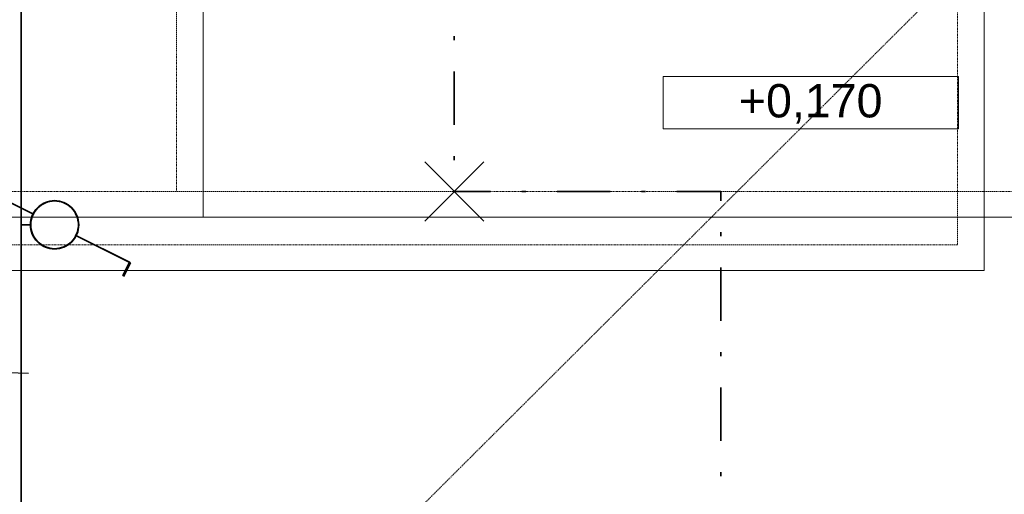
# Model space of a CAD drawing. Header units: millimetres. Extents: x -28761 to 4793, y -4271 to 20239.
# Tile 98 of 256: x -7200 to -3505, y 2715 to 4495. Entities that reach past the tile are written whole.
import ezdxf

# ---------------------------------------------------------------- set-up
doc = ezdxf.new("R2010")
doc.units = ezdxf.units.MM
doc.header["$MEASUREMENT"] = 0
doc.linetypes.add('Čerchovaná', pattern=[450, 200, -117.5, 15, -117.5])
doc.linetypes.add('Čárkovaná M', pattern=[4.5, 2.5, -2])
for name, color, linetype in [('5._POHLED ZÁPADNÍ_1_Anotace - SP', 7, 'Continuous'), ('5._POHLED ZÁPADNÍ_1_Nové_Anotace - S', 7, 'Continuous'), ('5._POHLED ZÁPADNÍ_1_Nové_Otvory – Značky dveří', 7, 'Continuous'), ('5._POHLED ZÁPADNÍ_1_TZB - elektroinstalace', 7, 'Continuous'), ('5._POHLED ZÁPADNÍ_1_TZB - ZTI', 7, 'Continuous')]:
    doc.layers.add(name, color=color, linetype=linetype)
doc.styles.add('GENEROVANÝ_STYL_1', font='txt')

msp = doc.modelspace()

# ---------------------------------------------------------------- linework, layer by layer
at = {"layer": '5._POHLED ZÁPADNÍ_1_Anotace - SP', "color": 154, "linetype": 'Continuous', "lineweight": 13}
for p, q in [((-3677.2, 4282.8), (-4785.6, 4282.8)), ((-4785.6, 4282.8), (-4785.6, 4086.3)), ((-3677.2, 4086.3), (-3677.2, 4282.8)), ((-4785.6, 4086.3), (-3677.2, 4086.3))]:
    msp.add_line(p, q, dxfattribs=at)
at = {"layer": '5._POHLED ZÁPADNÍ_1_Nové_Anotace - S', "color": 1, "linetype": 'Čárkovaná M', "lineweight": 25}
msp.add_line((-7316.5, 1051.1), (-1117.1, 7229.1), dxfattribs=at)
at = {"layer": '5._POHLED ZÁPADNÍ_1_Nové_Otvory – Značky dveří', "color": 1, "linetype": 'Continuous', "lineweight": 25}
msp.add_line((-8016.6, 3189.7), (-7166.8, 3169.8), dxfattribs=at)
at = {"layer": '5._POHLED ZÁPADNÍ_1_TZB - elektroinstalace', "color": 92, "linetype": 'Continuous', "lineweight": 35, "true_color": 0x00d700, "flags": 128}
for points in [[(-7158.4, 3725.8), (-7193.9, 3725.8), (-7193.9, 8635.1)], [(-5193.9, 1263.3), (-5193.9, 1225.8), (-7193.9, 1225.8), (-7193.9, 7850.8), (-6443.9, 7725.8), (-6358.3, 8535.7), (-6693.9, 8578.3)], [(-5193.9, 1263.3), (-5193.9, 1225.8), (-7193.9, 1225.8), (-7193.9, 7850.8), (-6443.9, 7725.8), (-6358.3, 8535.7), (-6693.9, 8578.3)], [(-5457.9, 3739.7), (-5680, 3961.8)], [(-5680, 3739.7), (-5457.9, 3961.8)], [(-7350.2, 3866.4), (-7145.6, 3764.1)], [(-4568.9, 1386.3), (-4568.9, 1225.8), (-7193.9, 1225.8), (-7193.9, 3725.8), (-7158.4, 3725.8)], [(-6787.7, 3585.2), (-6992.2, 3687.4)], [(-6784.1, 3583.3), (-6991.2, 3686.9)], [(-6787.7, 3585.2), (-6813.3, 3534)], [(-6784.1, 3583.3), (-6810, 3531.5)]]:
    msp.add_lwpolyline(points, dxfattribs=at)
at = {"layer": '5._POHLED ZÁPADNÍ_1_TZB - elektroinstalace', "color": 92, "linetype": 'Čerchovaná', "lineweight": 35, "true_color": 0x00d700, "flags": 128}
for points in [[(-5568.9, 6100.8), (-5568.9, 3850.8)], [(-4568.9, 1565.3), (-4568.9, 3600.8), (-4568.9, 3850.8), (-5568.9, 3850.8)]]:
    msp.add_lwpolyline(points, dxfattribs=at)
at = {"layer": '5._POHLED ZÁPADNÍ_1_TZB - elektroinstalace', "color": 92, "linetype": 'Continuous', "lineweight": 35, "true_color": 0x00d700, "flags": 128}
for points in [[(-7068.9, 3816.4, 0.414214), (-7159.6, 3725.8)], [(-7068.9, 3815.3, 0.414214), (-7158.4, 3725.8)], [(-7068.9, 3815.3, 0.414214), (-7158.4, 3725.8)], [(-6978.3, 3725.8, 0.414214), (-7068.9, 3816.4)], [(-6979.4, 3725.8, 0.414214), (-7068.9, 3815.3)], [(-6979.4, 3725.8, 0.414214), (-7068.9, 3815.3)], [(-7159.6, 3725.8, 0.414214), (-7068.9, 3635.1)], [(-7158.4, 3725.8, 0.414214), (-7068.9, 3636.3)], [(-7158.4, 3725.8, 0.414214), (-7068.9, 3636.3)], [(-7068.9, 3635.1, 0.414214), (-6978.3, 3725.8)], [(-7068.9, 3636.3, 0.414214), (-6979.4, 3725.8)], [(-7068.9, 3636.3, 0.414214), (-6979.4, 3725.8)]]:
    msp.add_lwpolyline(points, format="xyb", dxfattribs=at)
at = {"layer": '5._POHLED ZÁPADNÍ_1_TZB - ZTI', "color": 6, "linetype": 'Continuous', "lineweight": 20}
for p, q in [((-6511, 13401.8), (-6511, 3754.1)), ((-3579.8, 11273.2), (-3579.8, 3554.1)), ((-9734.9, 3754.1), (-1272.8, 3754.1)), ((-14988.5, 3554.1), (-3579.8, 3554.1))]:
    msp.add_line(p, q, dxfattribs=at)
at = {"layer": '5._POHLED ZÁPADNÍ_1_TZB - ZTI', "color": 6, "linetype": 'Čárkovaná M', "lineweight": 20}
for p, q in [((-6611, 13309.1), (-6611, 3851)), ((-3679.8, 11389.4), (-3679.8, 3651)), ((-1372.9, 3851), (-14697.4, 3851)), ((-3679.8, 3651), (-14888.5, 3651))]:
    msp.add_line(p, q, dxfattribs=at)

# ---------------------------------------------------------------- texts
at = {"layer": '5._POHLED ZÁPADNÍ_1_Anotace - SP', "color": 154, "linetype": 'Continuous', "lineweight": 13, "insert": (-4231.4, 4179.6), "char_height": 125, "attachment_point": 5, "style": 'GENEROVANÝ_STYL_1'}
msp.add_mtext('\\A1;{\\pqc;\\fArial|b0|i0|c238|p38;+0,170}', dxfattribs=at)

doc.saveas('drawing.dxf')
